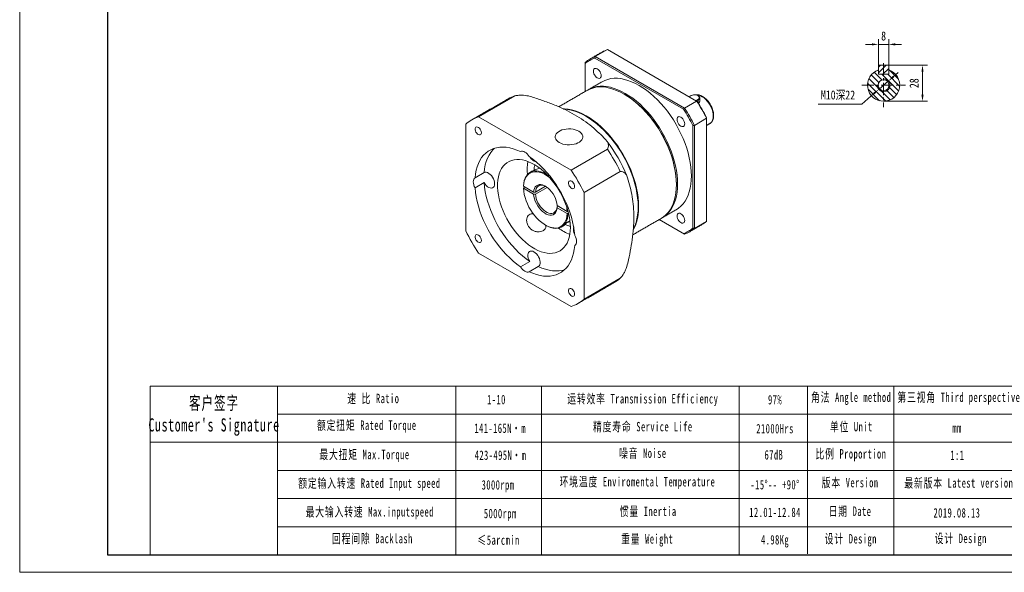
# Model space of a CAD drawing. Header units: millimetres. Extents: x -221 to 926, y -180 to 631.
# Tile 1 of 3: x -221 to 544, y -180 to 249. Entities that reach past the tile are written whole.
import ezdxf

# ---------------------------------------------------------------- set-up
doc = ezdxf.new("R2010")
doc.units = ezdxf.units.MM
doc.header["$LTSCALE"] = 1.5
doc.linetypes.add('CENTER', pattern=[10.16, 6.35, -1.27, 1.27, -1.27])
doc.layers.get('0').update_dxf_attribs({"lineweight": 18})
for name, color, linetype, lineweight in [('3中心线层', 1, 'CENTER', 18), ('5剖面线层', 2, 'Continuous', 18), ('7标注层', 4, 'Continuous', 18), ('SLD-0', 7, 'Continuous', 18), ('图框_外框线', 7, 'Continuous', 18)]:
    doc.layers.add(name, color=color, linetype=linetype, lineweight=lineweight)
doc.styles.add('TH_GBDIM', font='txt', dxfattribs={"width": 0.8})
doc.styles.add('标准', font='txt', dxfattribs={"width": 0.667})
doc.dimstyles.new('TH_GBDIM', dxfattribs={"dimscale": 2, "dimtxt": 3.5, "dimasz": 2.5, "dimexe": 2, "dimexo": 0, "dimgap": 1.5, "dimtad": 1, "dimdec": 1, "dimdsep": 46, "dimtxsty": 'TH_GBDIM', "dimcen": 2.5, "dimdle": 5, "dimclrd": 4, "dimclre": 4, "dimclrt": 3, "dimadec": 0, "dimazin": 2, "dimtfac": 0.714286, "dimtdec": 1, "dimtmove": 0, "dimatfit": 3, "dimfxl": 1, "dimtolj": 1, "dimarcsym": 0})

# ---------------------------------------------------------------- blocks, each defined once
blk = doc.blocks.new('*X3')
at = {"layer": '7标注层', "transparency": 16777216}
for points in [[(456.93, 205.59), (458.02, 204.33), (453.69, 201.69)], [(441.8, 192.51), (442.89, 191.25), (446.13, 195.15)]]:
    blk.add_hatch(color=4, dxfattribs=at).paths.add_polyline_path(points, flags=0)
at = {"layer": '7标注层', "color": 4, "transparency": 16777216}
for p, q in [((457.47, 204.96), (461.25, 208.23)), ((453.69, 201.69), (446.13, 195.15)), ((432.87, 183.67), (442.35, 191.88)), ((399.12, 183.67), (432.87, 183.67))]:
    blk.add_line(p, q, dxfattribs=at)
at = {"layer": '7标注层', "color": 3, "transparency": 16777216, "insert": (414.49, 190.44), "char_height": 7, "width": 54.5689, "attachment_point": 5, "style": 'TH_GBDIM'}
blk.add_mtext('M10深22', dxfattribs=at)
blk = doc.blocks.new('*X4')
at = {"layer": '7标注层', "transparency": 16777216}
for points in [[(479.31, 208.92), (480.98, 208.92), (480.15, 213.92)], [(479.31, 190.92), (480.98, 190.92), (480.15, 185.92)]]:
    blk.add_hatch(color=4, dxfattribs=at).paths.add_polyline_path(points, flags=0)
at = {"layer": '7标注层', "color": 4, "transparency": 16777216}
for p, q in [((453.91, 213.92), (484.15, 213.92)), ((480.15, 208.92), (480.15, 190.92)), ((449.91, 185.92), (484.15, 185.92))]:
    blk.add_line(p, q, dxfattribs=at)
at = {"layer": '7标注层', "color": 3, "transparency": 16777216, "insert": (473.65, 199.92), "char_height": 7, "width": 14.1867, "attachment_point": 5, "rotation": 90, "style": 'TH_GBDIM'}
blk.add_mtext('28', dxfattribs=at)
blk = doc.blocks.new('*X5')
at = {"layer": '7标注层', "transparency": 16777216}
for points in [[(440.91, 230.96), (440.91, 229.29), (445.91, 230.13)], [(458.91, 230.96), (458.91, 229.29), (453.91, 230.13)]]:
    blk.add_hatch(color=4, dxfattribs=at).paths.add_polyline_path(points, flags=0)
at = {"layer": '7标注层', "color": 4, "transparency": 16777216}
for p, q in [((440.91, 230.13), (435.91, 230.13)), ((445.91, 213.92), (445.91, 234.13)), ((445.91, 230.13), (453.91, 230.13)), ((453.91, 213.92), (453.91, 234.13)), ((458.91, 230.13), (463.91, 230.13))]:
    blk.add_line(p, q, dxfattribs=at)
at = {"layer": '7标注层', "color": 3, "transparency": 16777216, "insert": (449.91, 236.63), "char_height": 7, "width": 6.3467, "attachment_point": 5, "style": 'TH_GBDIM'}
blk.add_mtext('8', dxfattribs=at)

msp = doc.modelspace()

# ---------------------------------------------------------------- hatches: boundary and pattern name
at = {"layer": '5剖面线层'}
h = msp.add_hatch(dxfattribs=at)
h.set_pattern_fill('ANSI31', color=256, style=0, pattern_type=0)
h.set_pattern_definition([(135, (0, 0), (-2.245064, -2.245064), [])])
edge = h.paths.add_edge_path(flags=0)
edge.add_line((445.910525, 206.919364), (445.910525, 210.262083))
edge.add_arc((449.910525, 198.419364), 12.5, 108.662925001, 431.337074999)
edge.add_line((453.910525, 210.262083), (453.910525, 206.919364))
edge.add_line((453.910525, 206.919364), (445.910525, 206.919364))
edge = h.paths.add_edge_path(flags=0)
edge.add_arc((449.910525, 198.419364), 4.25, 180, 360, ccw=False)
edge.add_arc((449.910525, 198.419364), 4.25, 0, 180, ccw=False)
h = msp.add_hatch(dxfattribs=at)
h.set_pattern_fill('ANSI31', color=256, style=0, pattern_type=0)
h.paths.add_polyline_path([(453.910525, 210.262083), (453.910525, 213.919364), (449.910525, 213.919364), (449.910525, 206.919364), (453.510525, 206.919364), (453.910525, 207.319364)], flags=0)
h.paths.add_polyline_path([(449.910525, 213.919364), (445.910525, 213.919364), (445.910525, 207.319364), (446.310525, 206.919364), (449.910525, 206.919364)], flags=0)

# ---------------------------------------------------------------- linework, layer by layer
at = {"color": 7, "linetype": 'Continuous', "lineweight": 15}
for p, q in [((225.797085, 220.626949), (235.272315, 226.096883)), ((304.644502, 186.049172), (235.272315, 226.096883)), ((218.05677, 216.157106), (218.05677, 215.270257)), ((218.05677, 215.270257), (218.05677, 193.511885)), ((294.401187, 179.716283), (225.4338, 219.530308)), ((225.797085, 220.626949), (295.169271, 180.579238)), ((453.910525, 213.919364), (445.910525, 213.919364)), ((445.910525, 213.919364), (445.910525, 207.319364)), ((445.910525, 206.919364), (445.910525, 210.262083)), ((446.310525, 206.919364), (445.910525, 207.319364)), ((445.910525, 206.919364), (453.910525, 206.919364)), ((453.510525, 206.919364), (446.310525, 206.919364)), ((453.910525, 207.319364), (453.510525, 206.919364)), ((453.910525, 207.319364), (453.910525, 213.919364)), ((453.910525, 210.262083), (453.910525, 206.919364)), ((135.250323, 173.86884), (163.421859, 190.131922)), ((304.644502, 186.049172), (295.169271, 180.579238)), ((300.505422, 190.310446), (298.88419, 189.374529)), ((303.97536, 186.43546), (305.596591, 187.371377)), ((305.879433, 186.88148), (304.541092, 186.108871)), ((305.596591, 187.371377), (305.879433, 186.88148)), ((305.879433, 186.88148), (305.879433, 184.489091)), ((307.051006, 188.514295), (307.051006, 185.777828)), ((207.100863, 132.390407), (135.250323, 173.86884)), ((302.909582, 167.17262), (312.384812, 172.642554)), ((312.384812, 173.061958), (312.384812, 172.642554)), ((312.384812, 92.534116), (312.384812, 172.642554)), ((125.213653, 168.072912), (125.213653, 85.102563)), ((301.778213, 87.297908), (301.778213, 166.938896)), ((302.909582, 167.17262), (302.909582, 87.064182)), ((235.272398, 148.653488), (207.100863, 132.390407)), ((139.501185, 130.383569), (132.430118, 126.301529)), ((182.220584, 133.942809), (182.337993, 134.092759)), ((217.137534, 115.006385), (245.30907, 131.269467)), ((132.430118, 118.541991), (139.501185, 122.62403)), ((170.129366, 118.619289), (171.190255, 119.231727)), ((177.92034, 115.346532), (170.129666, 119.843992)), ((170.129666, 118.210911), (177.92034, 113.71345)), ((179.336832, 115.345218), (187.086869, 119.819219)), ((188.431703, 118.962494), (179.336832, 113.712136)), ((217.137534, 32.036036), (217.137534, 115.006385)), ((288.908869, 121.485185), (288.908869, 121.076981)), ((196.248368, 103.949315), (196.955703, 104.35765)), ((204.041315, 100.267214), (196.250644, 104.764673)), ((196.250644, 103.131591), (204.041315, 98.634132)), ((203.603515, 91.53774), (206.193533, 93.032926)), ((205.111776, 98.843545), (204.748723, 98.633959)), ((295.169271, 82.59434), (275.554547, 93.917679)), ((275.554641, 93.91773), (294.401187, 83.037851)), ((312.384812, 92.534116), (302.909582, 87.064182)), ((135.250323, 67.718539), (207.100863, 26.240105)), ((174.886863, 61.334238), (167.815797, 57.252198)), ((174.53539, 53.37306), (181.606457, 57.455099)), ((245.30907, 48.299117), (217.137534, 32.036036))]:
    msp.add_line(p, q, dxfattribs=at)
for p, q in [((-21.028883, -35.51251), (-21.028883, -166.722428)), ((117.466734, -35.51251), (117.466734, -166.722428))]:
    msp.add_line(p, q)
for points in [[(230.422696, 205.840866), (230.320296, 206.79816), (230.020075, 207.808442), (229.542492, 208.802867), (228.920094, 209.713667), (228.195296, 210.478767), (227.417493, 211.046032), (226.639689, 211.3768), (225.914891, 211.448534), (225.292492, 211.25634), (224.814909, 210.81332), (224.514688, 210.149666), (224.412288, 209.3106), (224.514688, 208.353307), (224.814909, 207.343021), (225.292492, 206.348599), (225.914891, 205.437799), (226.639689, 204.672699), (227.417493, 204.105433), (228.195296, 203.774666), (228.920094, 203.702932), (229.542492, 203.895126), (230.020075, 204.338143), (230.320296, 205.0018), (230.422696, 205.840866)], [(300.576132, 127.812348), (300.47254, 131.221603), (300.162287, 134.733094), (299.646957, 138.328923), (298.92917, 141.990772), (298.012592, 145.699975), (296.901891, 149.437633), (295.602725, 153.184701), (294.121716, 156.922082), (292.466409, 160.630734), (290.645244, 164.291757), (288.667493, 167.886499), (286.543239, 171.396636), (284.283306, 174.804285), (281.899212, 178.09208), (279.403104, 181.243267), (276.807701, 184.24179), (274.126232, 187.072369), (271.372354, 189.720576), (268.560108, 192.172922), (265.70382, 194.416909), (262.818047, 196.441097), (259.917493, 198.235178), (257.016939, 199.790005), (254.131164, 201.097661), (251.274877, 202.151474), (248.46263, 202.946079), (245.708754, 203.47743), (243.027283, 203.74281), (240.431881, 203.740875), (237.935772, 203.471634), (235.551678, 202.936455), (233.291745, 202.138069), (231.169829, 201.081891)], [(276.997893, 94.750904), (277.00023, 94.752254), (278.977981, 96.063532), (280.799146, 97.621879), (282.454453, 99.419355), (283.935462, 101.446802), (285.234628, 103.693884), (286.345329, 106.149154), (287.261907, 108.800099), (287.979694, 111.633208), (288.495024, 114.634051), (288.805277, 117.78733), (288.908869, 121.076981), (288.805277, 124.486236), (288.495024, 127.997726), (287.979694, 131.593555), (287.261907, 135.255404), (286.345329, 138.964607), (285.234628, 142.702265), (283.935462, 146.449333), (282.454453, 150.186714), (280.799146, 153.895367), (278.977981, 157.55639), (277.00023, 161.151131), (274.875976, 164.661268), (272.616043, 168.068917), (270.231949, 171.356713), (267.735841, 174.507899), (265.140438, 177.506422), (262.458969, 180.337001), (259.705091, 182.985209), (256.892845, 185.437555), (254.036557, 187.681541), (251.150784, 189.705729), (248.25023, 191.49981), (245.349676, 193.054637), (242.463901, 194.362293), (239.607614, 195.416106), (236.795367, 196.210711), (234.041491, 196.742062), (231.36002, 197.007443), (228.764617, 197.005508), (226.268509, 196.736266), (223.884415, 196.201087), (221.624482, 195.402701), (219.502566, 194.346524)], [(219.965859, 194.605493), (220.41947, 194.87584), (222.543722, 195.933367), (224.803655, 196.731753), (227.187749, 197.266932), (229.683857, 197.536173), (232.27926, 197.538109), (234.960731, 197.272728), (237.714607, 196.741377), (240.526854, 195.946772), (243.383141, 194.892959), (246.268916, 193.585303), (249.16947, 192.030476), (252.070024, 190.236395), (254.955797, 188.212207), (257.812085, 185.968221), (260.624331, 183.515874), (263.378209, 180.867667), (266.059678, 178.037088), (268.655081, 175.038565), (271.151189, 171.887379), (273.535283, 168.599583), (275.795216, 165.191934), (277.919469, 161.681797), (279.897221, 158.087056), (281.718386, 154.426033), (283.373693, 150.71738), (284.854702, 146.979999), (286.153868, 143.232931), (287.264569, 139.495273), (288.181147, 135.78607), (288.898934, 132.124221), (289.414264, 128.528392), (289.724517, 125.016902), (289.828109, 121.607646)], [(248.610334, 191.29186), (251.479116, 189.517164), (254.339795, 187.510575), (257.171246, 185.286103), (259.959039, 182.855083), (262.688967, 180.2299), (265.347121, 177.423938), (267.919954, 174.451487), (270.394359, 171.327702), (272.757722, 168.068497), (274.998001, 164.690479), (277.103784, 161.210865), (279.064335, 157.647383), (280.869668, 154.018195), (282.510582, 150.341789), (283.97871, 146.636909), (285.26658, 142.922423), (286.367625, 139.217265), (287.276232, 135.540316), (287.987771, 131.910314), (288.498622, 128.345751), (288.806178, 124.864795), (288.908869, 121.485185)], [(305.596591, 187.371377), (306.210648, 187.844917), (306.568736, 188.399151), (306.641834, 188.989171), (306.424023, 189.567179), (305.932952, 190.086349), (305.208403, 190.504622), (304.309076, 190.788112), (303.307827, 190.913852), (302.285772, 190.871653), (301.325707, 190.664933), (300.505422, 190.310446)], [(317.546698, 174.347611), (317.443109, 175.965466), (317.134775, 177.664998), (316.628921, 179.406374), (315.937405, 181.148775), (315.076433, 182.851363), (314.066189, 184.474229), (312.930348, 185.979336), (311.695538, 187.331404), (310.390698, 188.498743), (309.046413, 189.453991), (307.694194, 190.174757), (306.365734, 190.644148), (305.092172, 190.851161), (304.128607, 190.823858)], [(305.879894, 190.146846), (306.25317, 189.898117), (306.798806, 189.321261), (307.040815, 188.679029), (306.959592, 188.023449), (306.561722, 187.407637), (305.879433, 186.88148)], [(200.840517, 180.099195), (202.01509, 180.066975), (204.696561, 179.801594), (207.450437, 179.270243), (210.262684, 178.475639), (213.118971, 177.421826), (216.004745, 176.11417), (218.905299, 174.559342), (221.805853, 172.765261), (224.691627, 170.741073), (227.547915, 168.497087), (230.360161, 166.044741), (233.114039, 163.396534), (235.795508, 160.565955), (238.390911, 157.567431), (240.887018, 154.416245), (243.271113, 151.128449), (245.531045, 147.7208), (247.655299, 144.210663), (249.633051, 140.615922), (251.454216, 136.954899), (253.109523, 133.246246), (254.590532, 129.508865), (255.889698, 125.761797), (257.000399, 122.02414), (257.916977, 118.314936), (258.634764, 114.653087), (259.150093, 111.057259), (259.460347, 107.545768), (259.563939, 104.136513), (259.460347, 100.846862), (259.150093, 97.693583), (258.634764, 94.69274), (257.916977, 91.859632), (257.000399, 89.208686), (255.889698, 86.753417), (255.366813, 85.783902)], [(201.207269, 179.881636), (201.661535, 179.862873), (204.343007, 179.597492), (207.096882, 179.066141), (209.90913, 178.271536), (212.765417, 177.217723), (215.651191, 175.910067), (218.551745, 174.35524), (221.452299, 172.561159), (224.338073, 170.536971), (227.194361, 168.292985), (230.006607, 165.840638), (232.760484, 163.192431), (235.441954, 160.361852), (238.037357, 157.363329), (240.533464, 154.212143), (242.917559, 150.924347), (245.177491, 147.516698), (247.301745, 144.006561), (249.279497, 140.41182), (251.100662, 136.750797), (252.755969, 133.042144), (254.236977, 129.304763), (255.536143, 125.557695), (256.646845, 121.820037), (257.563423, 118.110834), (258.28121, 114.448985), (258.796539, 110.853156), (259.106793, 107.341666), (259.210385, 103.93241), (259.106793, 100.64276), (258.796539, 97.48948), (258.28121, 94.488638), (257.563423, 91.655529), (256.646845, 89.004584), (255.536143, 86.549314), (255.384657, 86.258175)], [(295.422695, 168.317165), (295.320299, 169.274457), (295.020076, 170.28474), (294.542495, 171.279165), (293.920096, 172.189964), (293.195297, 172.955065), (292.417493, 173.522331), (291.639688, 173.853099), (290.914889, 173.924834), (290.292491, 173.73264), (289.814909, 173.289619), (289.514689, 172.625964), (289.412288, 171.786899), (289.514689, 170.829605), (289.814909, 169.81932), (290.292491, 168.824898), (290.914889, 167.914099), (291.639688, 167.148998), (292.417493, 166.581732), (293.195297, 166.250964), (293.920096, 166.179229), (294.542495, 166.371423), (295.020076, 166.814441), (295.320299, 167.478097), (295.422695, 168.317165)], [(137.329757, 161.453422), (137.222946, 162.333392), (136.912006, 163.258494), (136.424565, 164.146527), (135.803933, 164.918588), (135.105256, 165.506073), (134.390616, 165.856785), (133.723513, 165.939553), (133.163218, 165.747034), (132.759517, 165.296329), (132.548282, 164.627485), (132.548282, 163.799931), (132.759517, 162.887201), (133.163218, 161.97039), (133.723513, 161.130967), (134.390616, 160.443518), (135.105256, 159.969121), (135.803933, 159.749931), (136.424565, 159.805425), (136.912006, 160.130674), (137.222946, 160.696769), (137.329757, 161.453422)], [(213.100838, 162.603461), (214.243094, 161.818798), (215.146056, 160.936301), (215.785084, 159.980042), (216.14275, 158.976107), (216.2093, 157.951878), (215.982916, 156.935294), (215.469775, 155.954087), (214.683876, 155.035021), (213.64665, 154.203162), (212.386394, 153.481206), (210.937485, 152.888844), (209.339448, 152.442235), (207.635867, 152.153558), (205.873215, 152.030692), (204.099567, 152.076983), (202.363315, 152.291175), (200.711811, 152.667421), (199.190105, 153.195459), (197.839701, 153.860882), (196.697445, 154.645547), (195.794486, 155.528043), (195.155455, 156.4843), (194.797789, 157.488239), (194.731238, 158.512465), (194.957622, 159.529049), (195.470765, 160.510258), (196.256664, 161.429324), (197.29389, 162.261183), (198.554143, 162.983138), (200.003052, 163.5755), (201.601091, 164.022111), (203.304674, 164.310787), (205.067325, 164.433654), (206.840969, 164.387361), (208.577225, 164.173171), (210.22873, 163.796926), (211.750437, 163.268888), (213.100838, 162.603461)], [(167.815797, 146.735885), (164.977012, 147.968487), (162.171761, 148.941877), (159.415219, 149.650796), (156.7223, 150.091405), (154.107571, 150.261319), (151.585178, 150.159621), (149.168766, 149.786859), (146.871409, 149.145054), (144.705534, 148.237673), (142.682858, 147.069626), (140.814325, 145.647236), (139.110042, 143.978194), (137.57923, 142.07153), (136.23017, 139.937559), (135.07016, 137.587827), (134.105477, 135.035042), (133.341336, 132.293019), (132.781876, 129.376588), (132.430118, 126.301529)], [(147.441524, 149.332946), (146.181108, 148.060234), (144.650297, 146.153569), (143.301237, 144.019599), (142.141226, 141.669867), (141.176543, 139.117082), (140.412402, 136.375058), (139.852942, 133.458627), (139.501185, 130.383569)], [(174.53539, 142.856746), (173.813921, 143.951505), (172.992216, 144.929629), (172.101493, 145.753955), (171.175594, 146.393163), (170.249693, 146.822976), (169.358971, 147.027057), (168.537265, 146.997653), (167.815797, 146.735885)], [(206.530932, 87.80835), (206.426229, 90.676545), (206.112893, 93.644393), (205.593246, 96.68992), (204.871134, 99.79058), (203.951903, 102.923416), (202.842361, 106.065233), (201.550721, 109.192769), (200.086547, 112.28287), (198.460674, 115.312662), (196.685149, 118.259706), (194.773107, 121.102188), (192.738713, 123.819061), (190.597021, 126.390214), (188.363894, 128.796606), (186.055861, 131.020425), (183.690012, 133.045203), (181.283863, 134.855953), (178.855226, 136.439267), (176.422085, 137.783421), (174.002452, 138.878466), (171.614242, 139.716294), (169.275135, 140.290701), (167.002451, 140.597435), (164.813015, 140.634225), (162.723037, 140.400801), (160.74799, 139.898887), (158.902497, 139.132201), (157.200222, 138.106419), (155.653767, 136.829136), (154.274582, 135.309809), (153.072878, 133.559684), (152.057553, 131.591722), (151.236121, 129.42049), (150.614666, 127.062065), (150.197789, 124.533907), (149.988577, 121.854733), (149.988577, 119.044381), (150.197789, 116.123656), (150.614666, 113.114182), (151.236121, 110.03824), (152.057553, 106.918604), (153.072878, 103.778371), (154.274582, 100.64079), (155.653767, 97.529088), (157.200222, 94.466306), (158.902497, 91.475119), (160.74799, 88.577673), (162.723037, 85.79542), (164.813015, 83.148955), (167.002451, 80.657877), (169.275135, 78.340625), (171.614242, 76.21436), (174.002452, 74.29482), (176.422085, 72.596213), (178.855226, 71.131125), (181.283863, 69.910393), (183.690012, 68.94306), (186.055861, 68.23629), (188.363894, 67.795309), (190.597021, 67.623387), (192.738713, 67.721798), (194.773107, 68.089808), (196.685149, 68.724695), (198.460674, 69.621759), (200.086547, 70.774358), (201.550721, 72.17396), (202.842361, 73.810201), (203.951903, 75.670968), (204.871134, 77.742482), (205.593246, 80.00941), (206.112893, 82.454965), (206.426229, 85.061043), (206.530932, 87.80835)], [(209.921066, 81.566957), (209.569314, 85.048143), (209.009852, 88.610514), (208.245708, 92.234797), (207.281025, 95.901382), (206.121017, 99.590432), (204.771954, 103.281996), (203.241144, 106.956097), (201.536862, 110.592862), (199.668329, 114.172614), (197.645652, 117.675994), (195.479778, 121.084039), (193.182422, 124.378316), (190.766009, 127.541008), (188.243617, 130.554999), (185.628887, 133.403987), (182.935967, 136.072558), (180.179426, 138.546273), (177.374174, 140.811758), (174.53539, 142.856746)], [(139.501185, 130.383569), (140.294473, 130.670326), (141.206904, 130.67613), (142.196617, 130.400717), (143.218202, 129.856721), (144.22479, 129.069101), (145.170199, 128.073994), (146.011053, 126.917054), (146.708771, 125.651364), (147.231346, 124.334991), (147.554799, 123.028333), (147.664292, 121.791338), (147.554799, 120.680761), (147.231346, 119.747554), (146.708771, 119.034533), (146.011053, 118.574412), (145.170199, 118.388301), (144.22479, 118.48474), (143.218202, 118.859302), (142.196617, 119.494804), (141.206904, 120.362087), (140.294473, 121.421363), (139.501185, 122.62403)], [(170.129366, 120.25237), (170.309748, 122.323443), (170.6945, 124.240841), (171.279031, 125.981688), (172.056367, 127.525213), (173.017234, 128.853002), (174.150167, 129.949213), (175.44165, 130.800765), (176.876274, 131.397499), (178.436922, 131.732298), (180.104974, 131.801164), (181.86053, 131.603278), (183.682642, 131.140998), (185.549572, 130.419843), (187.439046, 129.448414), (188.130258, 129.033456)], [(190.61425, 126.370598), (189.954972, 126.897355), (188.046088, 128.250081), (186.124894, 129.359163), (184.216012, 130.210386), (182.343904, 130.792844), (180.532563, 131.099069), (178.805205, 131.125139), (177.183967, 130.870717), (175.689625, 130.339067), (174.341332, 129.537), (173.156367, 128.474797), (172.149917, 127.16607), (171.33488, 125.627592), (170.721701, 123.87908), (170.31824, 121.942942), (170.129666, 119.843992)], [(132.430118, 126.301529), (131.842757, 125.80748), (131.406511, 125.110445), (131.137951, 124.236907), (131.047283, 123.220054), (131.137951, 122.098517), (131.406511, 120.914907), (131.842757, 119.714193), (132.430118, 118.541991)], [(139.501185, 122.62403), (139.852942, 119.142842), (140.412402, 115.580471), (141.176543, 111.95619), (142.141226, 108.289607), (143.301237, 104.600553), (144.650297, 100.908992), (146.181108, 97.23489), (147.885391, 93.598126), (149.753924, 90.01837), (151.7766, 86.514994), (153.942475, 83.106949), (156.239833, 79.812671), (158.656244, 76.64998), (161.178637, 73.635988), (163.793366, 70.787), (166.486286, 68.11843), (169.242827, 65.644711), (172.048078, 63.37923), (174.886863, 61.334238)], [(209.829755, 119.600063), (209.722945, 120.480034), (209.412006, 121.405135), (208.924562, 122.29317), (208.303934, 123.065228), (207.605255, 123.652714), (206.890618, 124.003424), (206.223513, 124.086194), (205.663218, 123.893675), (205.25952, 123.442968), (205.048285, 122.774124), (205.048285, 121.94657), (205.25952, 121.03384), (205.663218, 120.11703), (206.223513, 119.277608), (206.890618, 118.590157), (207.605255, 118.115763), (208.303934, 117.896571), (208.924562, 117.952067), (209.412006, 118.277315), (209.722945, 118.843411), (209.829755, 119.600063)], [(288.665156, 101.486272), (288.667493, 101.487621), (290.645244, 102.7989), (292.466409, 104.357247), (294.121716, 106.154723), (295.602725, 108.182169), (296.901891, 110.429252), (298.012592, 112.884521), (298.92917, 115.535467), (299.646957, 118.368576), (300.162287, 121.369418), (300.47254, 124.522698), (300.576132, 127.812348)], [(132.430118, 118.541991), (132.781876, 115.060802), (133.341336, 111.498432), (134.105477, 107.87415), (135.07016, 104.207567), (136.23017, 100.518514), (137.57923, 96.826952), (139.110042, 93.15285), (140.814325, 89.516086), (142.682858, 85.936331), (144.705534, 82.432955), (146.871409, 79.024909), (149.168766, 75.730631), (151.585178, 72.56794), (154.107571, 69.553949), (156.7223, 66.704961), (159.415219, 64.036391), (162.171761, 61.562671), (164.977012, 59.297191), (167.815797, 57.252198)], [(170.129666, 118.210911), (170.31824, 115.894239), (170.721701, 113.492274), (171.33488, 111.035801), (172.149917, 108.556301), (173.156367, 106.085551), (174.341332, 103.655216), (175.689625, 101.296443), (177.183967, 99.039464), (178.805205, 96.913201), (180.532563, 94.944904), (182.343904, 93.1598), (184.216012, 91.580768), (186.124894, 90.228043), (188.046088, 89.118962), (189.954972, 88.267737), (191.827079, 87.685279), (193.638419, 87.379054), (195.365776, 87.352987), (196.987015, 87.607407), (198.481358, 88.139056), (199.829651, 88.941123), (201.014615, 90.003327), (202.021066, 91.312053), (202.836102, 92.850532), (203.449281, 94.599045), (203.852742, 96.535183), (204.041315, 98.634132)], [(177.92034, 115.346532), (178.14414, 116.864593), (178.58856, 118.194501), (179.242633, 119.303442), (180.090222, 120.164053), (181.110413, 120.7551), (182.278034, 121.062), (183.564274, 121.07718), (184.937397, 120.800263), (186.363521, 120.238087), (187.807461, 119.404518), (189.233586, 118.320126), (190.606709, 117.011668), (191.892949, 115.511427), (193.06057, 113.856421), (194.080761, 112.087487), (194.92835, 110.248271), (195.582424, 108.384152), (196.026841, 106.541129), (196.250644, 104.764673)], [(187.447557, 119.636841), (187.129029, 119.79882), (185.818121, 120.316629), (184.555514, 120.573439), (183.372094, 120.562967), (182.296811, 120.285469), (181.355969, 119.747734), (180.572583, 118.962916), (179.965817, 117.950214), (179.550514, 116.7344), (179.336832, 115.345218)], [(289.828109, 121.607646), (289.724517, 118.317996), (289.414264, 115.164716), (288.898934, 112.163874), (288.181147, 109.330765), (287.264569, 106.67982), (286.153868, 104.22455), (284.854702, 101.977467), (283.373693, 99.950021), (281.718386, 98.152545), (279.897221, 96.594198), (277.919469, 95.28292), (277.453839, 95.022601)], [(196.250644, 103.131591), (196.026841, 101.613532), (195.582424, 100.283622), (194.92835, 99.174682), (194.080761, 98.31407), (193.06057, 97.723023), (191.892949, 97.416124), (190.606709, 97.400945), (189.233586, 97.67786), (187.807461, 98.240038), (186.363521, 99.073606), (184.937397, 100.157997), (183.564274, 101.466456), (182.278034, 102.966697), (181.110413, 104.621702), (180.090222, 106.390636), (179.242633, 108.229853), (178.58856, 110.093971), (178.14414, 111.936996), (177.92034, 113.71345)], [(179.336832, 113.712136), (179.550514, 112.076243), (179.965817, 110.380931), (180.572583, 108.667672), (181.355969, 106.978375), (182.296811, 105.354367), (183.372094, 103.835374), (184.555514, 102.458554), (185.818121, 101.257589), (187.129029, 100.261856), (188.45617, 99.495713), (189.767078, 98.977904), (191.029685, 98.721095), (192.213105, 98.731567), (193.288388, 99.009065), (194.22923, 99.5468), (195.012616, 100.331618), (195.619382, 101.34432), (196.034686, 102.560133), (196.248368, 103.949315)], [(204.041315, 100.267214), (203.852742, 102.583886), (203.685698, 103.727731)], [(204.748723, 98.633959), (204.568343, 96.562886), (204.18359, 94.645489), (203.59906, 92.904641), (202.821725, 91.361115), (201.860858, 90.033326), (200.727925, 88.937116), (199.43644, 88.085564), (198.001816, 87.48883), (196.441169, 87.154031), (194.773116, 87.085164), (193.017562, 87.283051), (191.195449, 87.74533), (189.328519, 88.466485), (187.439046, 89.437914), (187.43623, 89.43954)], [(295.422695, 93.257565), (295.320299, 94.214856), (295.020076, 95.225139), (294.542495, 96.219564), (293.920096, 97.130361), (293.195297, 97.895464), (292.417493, 98.462727), (291.639688, 98.793498), (290.914889, 98.86523), (290.292491, 98.673039), (289.814909, 98.230019), (289.514689, 97.566363), (289.412288, 96.727299), (289.514689, 95.770004), (289.814909, 94.759719), (290.292491, 93.765298), (290.914889, 92.854498), (291.639688, 92.089397), (292.417493, 91.522131), (293.195297, 91.191364), (293.920096, 91.119629), (294.542495, 91.311823), (295.020076, 91.75484), (295.320299, 92.418497), (295.422695, 93.257565)], [(202.487756, 90.178037), (204.498162, 89.247643), (206.524244, 88.522356)], [(137.329757, 77.733098), (137.222946, 78.613068), (136.912006, 79.53817), (136.424565, 80.426203), (135.803933, 81.198264), (135.105256, 81.785749), (134.390616, 82.136461), (133.723513, 82.21923), (133.163218, 82.02671), (132.759517, 81.576005), (132.548282, 80.907161), (132.548282, 80.079607), (132.759517, 79.166877), (133.163218, 78.250066), (133.723513, 77.410643), (134.390616, 76.723194), (135.105256, 76.248797), (135.803933, 76.029607), (136.424565, 76.085101), (136.912006, 76.41035), (137.222946, 76.976445), (137.329757, 77.733098)], [(209.921066, 73.807419), (210.50843, 74.301467), (210.944676, 74.998502), (211.213236, 75.872039), (211.303904, 76.888892), (211.213236, 78.010429), (210.944676, 79.194039), (210.50843, 80.394753), (209.921066, 81.566957)], [(174.886863, 61.334238), (174.241959, 62.622593), (173.78079, 63.942463), (173.524517, 65.233288), (173.484895, 66.435852), (173.663745, 67.494975), (174.052859, 68.362067), (174.634385, 68.997346), (175.381644, 69.371664), (176.260349, 69.467847), (177.230186, 69.281484), (178.24666, 68.821123), (179.263133, 68.107889), (180.232971, 67.174501), (181.111676, 66.063786), (181.858933, 64.826703), (182.44046, 63.520008), (182.829574, 62.203654), (183.008424, 60.938035), (182.968803, 59.781217), (182.71253, 58.786279), (182.251361, 57.998864), (181.606457, 57.455099)], [(174.53539, 53.37306), (177.374174, 52.140461), (180.179426, 51.167067), (182.935967, 50.458152), (185.628887, 50.017543), (188.243617, 49.847629), (190.766009, 49.949328), (193.182422, 50.322089), (195.479778, 50.963894), (197.645652, 51.871275), (199.668329, 53.039318), (201.536862, 54.461712), (203.241144, 56.130753), (204.771954, 58.037418), (206.121017, 60.171387), (207.281025, 62.521122), (208.245708, 65.073906), (209.009852, 67.815927), (209.569314, 70.732357), (209.921066, 73.807419)], [(167.815797, 57.252198), (168.537265, 56.15744), (169.358971, 55.179319), (170.249693, 54.354993), (171.175594, 53.715782), (172.101493, 53.285972), (172.992216, 53.081891), (173.813921, 53.111292), (174.53539, 53.37306)], [(181.606457, 57.455099), (184.44524, 56.222501), (187.250493, 55.249107), (190.007033, 54.540192), (192.699954, 54.099583), (195.314684, 53.929668), (197.837075, 54.031367), (200.253488, 54.404128), (201.980727, 54.858039)], [(209.829755, 35.879739), (209.722945, 36.75971), (209.412006, 37.684811), (208.924562, 38.572846), (208.303934, 39.344904), (207.605255, 39.93239), (206.890618, 40.2831), (206.223513, 40.36587), (205.663218, 40.173351), (205.25952, 39.722644), (205.048285, 39.0538), (205.048285, 38.226246), (205.25952, 37.313516), (205.663218, 36.396707), (206.223513, 35.557284), (206.890618, 34.869834), (207.605255, 34.395439), (208.303934, 34.176248), (208.924562, 34.231744), (209.412006, 34.556991), (209.722945, 35.123087), (209.829755, 35.879739)]]:
    msp.add_lwpolyline(points, dxfattribs=at)
msp.add_circle((449.910525, 198.419364), 4.25, dxfattribs=at)
for centre, radius, start, end in [((244.236411, 201.619543), 26.067128, 110.113748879, 119.977893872), ((234.728728, 196.223469), 25.986614, 110.10256367, 129.90820497), ((234.423458, 195.445792), 25.707545, 110.468323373, 129.542410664), ((449.910525, 198.419364), 12.5, 108.662924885, 71.337075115), ((172.018547, 163.623127), 27.867889, 107.967655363, 119.962310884), ((192.690363, 112.474706), 133.966157, 26.687701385, 33.312276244), ((194.03738, 113.252307), 132.602073, 26.810821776, 33.189166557), ((183.430778, 107.129246), 132.602073, 26.810821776, 33.189166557), ((183.215133, 107.004772), 133.966157, 26.687701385, 33.312276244), ((143.798411, 147.478228), 27.74048, 107.947468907, 132.063269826), ((311.424456, 173.670269), 6.159597, 304.998839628, 6.313308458), ((127.358316, 74.759249), 134.144972, 23.403347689, 36.596658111), ((117.211758, 68.901784), 142.473328, 25.960402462, 34.039606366), ((210.156668, 133.531683), 37.21137, 171.355032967, 186.882056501), ((181.957578, 146.306769), 7.755679, 210.837995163, 253.987193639), ((202.50939, 131.038638), 24.250659, 167.148375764, 176.951240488), ((89.040222, 52.638703), 142.473328, 25.960402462, 34.039606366), ((295.626608, 112.587841), 26.134065, 300.029423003, 309.884337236), ((253.311257, 147.470394), 142.473656, 205.960404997, 214.039590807), ((219.332403, 116.482204), 36.544874, 232.970079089, 248.782074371), ((196.254442, 96.432468), 8.829905, 304.278851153, 326.335058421), ((216.622616, 86.268843), 7.757371, 166.032167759, 209.14306205), ((285.411528, 107.122329), 25.707509, 290.468355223, 309.5424674), ((286.237691, 106.997698), 25.986478, 290.102524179, 309.908261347), ((226.724031, 68.888111), 27.736444, 300.003630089, 312.07157554), ((198.552764, 52.630734), 27.740499, 287.947481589, 312.063270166)]:
    msp.add_arc(centre, radius, start, end, dxfattribs=at)
at = {"color": 4}
msp.add_arc((449.910525, 198.419364), 5, 180, 90, dxfattribs=at)
at = {"color": 7, "linetype": 'Continuous', "lineweight": 15}
for points in [[(231.211557, 224.199365), (221.736327, 218.729431)], [(225.4338, 219.530308), (225.797085, 220.626949)], [(231.169829, 201.081891), (220.421806, 194.87719)], [(219.502566, 194.346524), (197.441154, 181.610742)], [(248.610334, 191.29186), (248.256837, 191.495996)], [(158.100481, 187.766587), (129.928945, 171.503506)], [(304.644502, 186.049172), (305.007789, 185.839345)], [(305.879894, 190.146846), (305.597006, 190.310207)], [(294.401187, 179.716283), (295.169271, 180.579238)], [(312.384815, 167.139456), (314.957353, 168.624551)], [(301.778213, 166.938896), (302.909582, 167.17262)], [(176.307412, 131.306405), (175.190041, 130.661361)], [(170.129666, 119.843992), (170.129366, 120.25237)], [(170.129366, 118.619289), (170.129666, 118.210911)], [(177.92034, 113.71345), (179.336832, 113.712136)], [(204.748723, 100.267041), (204.041315, 100.267214)], [(277.917133, 95.28157), (288.665156, 101.486272)], [(204.041315, 98.634132), (204.748723, 98.633959)], [(254.926707, 82.00948), (276.997893, 94.750904)], [(187.082734, 89.643675), (187.43623, 89.43954)], [(199.688049, 88.224968), (200.80542, 88.870013)], [(200.795776, 88.886715), (201.227631, 89.136262)], [(299.23003, 84.491857), (308.705261, 89.961791)], [(301.778213, 87.297908), (302.909582, 87.064182)], [(295.169271, 82.59434), (294.401187, 83.037851)], [(212.422239, 28.605443), (240.593775, 44.868525)]]:
    msp.add_open_spline(points, degree=1, dxfattribs=at)
for points, knots in [([(163.421859, 190.131922), (164.403326, 190.304775), (166.19533, 190.620379), (168.9496, 190.627156), (171.493556, 190.434846), (173.139176, 190.149033), (173.953955, 190.007522)], [0, 0, 0, 0, 3.0230391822, 5.5195936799, 8.0862711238, 10.603330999, 10.603330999, 10.603330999, 10.603330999]), ([(235.056909, 154.733537), (233.444632, 156.482016), (230.220496, 159.978519), (224.72065, 165.0507), (218.576622, 169.916446), (211.77503, 174.431376), (204.372104, 178.504274), (196.432364, 182.177739), (187.934036, 185.495692), (180.355866, 188.066518), (175.629331, 189.499562), (173.953955, 190.007522)], [0, 0, 0, 0, 8.3665858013, 16.7309973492, 25.2574285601, 33.7814454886, 41.9729936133, 50.165924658, 58.5685213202, 66.9736787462, 71.5889073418, 71.5889073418, 71.5889073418, 71.5889073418]), ([(314.918678, 168.616488), (314.953809, 168.631816), (315.333453, 168.797461), (315.936432, 169.332332), (316.684335, 170.205871), (317.248456, 171.283795), (317.638852, 172.522422), (317.811669, 173.705307), (317.849228, 174.73953), (317.812979, 175.816717), (317.643638, 177.174371), (317.25593, 178.827654), (316.691554, 180.491897), (315.963638, 182.133425), (315.087748, 183.719541), (314.081697, 185.218441), (312.965185, 186.59982), (311.759309, 187.835467), (310.48598, 188.899295), (309.167185, 189.768409), (307.827129, 190.417992), (306.487846, 190.837963), (305.195274, 190.972048), (304.325793, 190.960288), (303.930445, 190.82998), (303.914874, 190.824848)], [0, 0, 0, 0, 0.1457149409, 1.574696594, 2.9998442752, 4.4443001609, 5.922683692, 7.4324372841, 8.2834295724, 9.0988822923, 10.6339765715, 12.1666741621, 13.6962978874, 15.2234168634, 16.7492923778, 18.2754366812, 19.8030508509, 21.3336833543, 22.8689632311, 24.4101869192, 25.9575156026, 27.5072102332, 29.047258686, 30.5603938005, 30.6224311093, 30.6224311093, 30.6224311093, 30.6224311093]), ([(307.023167, 186.129632), (307.002174, 185.856068), (306.956361, 185.259091), (306.462361, 184.604434), (306.017303, 184.31228), (305.879433, 184.221777)], [0, 0, 0, 0, 0.8618285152, 1.8807040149, 2.3379873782, 2.3379873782, 2.3379873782, 2.3379873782]), ([(235.056909, 154.733537), (235.400833, 154.040654), (235.995833, 152.841939), (236.174531, 151.049945), (235.90684, 149.696418), (235.433527, 148.91836), (235.272398, 148.653488)], [0, 0, 0, 0, 2.2386288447, 3.8729148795, 5.5656535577, 6.4393295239, 6.4393295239, 6.4393295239, 6.4393295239]), ([(182.408422, 133.930291), (182.323966, 133.890156), (181.728306, 133.607084), (180.431583, 133.109138), (178.563792, 132.373508), (177.13368, 131.780506), (176.489845, 131.393553), (176.317056, 131.289705)], [0, 0, 0, 0, 0.2582336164, 1.8213129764, 3.4902460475, 5.7988643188, 6.6457093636, 6.6457093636, 6.6457093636, 6.6457093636]), ([(245.30907, 131.269467), (245.949515, 131.24539), (247.118869, 131.201429), (248.501872, 130.416331), (249.607288, 129.393301), (250.182549, 128.489383), (250.467372, 128.041835)], [0, 0, 0, 0, 1.8350914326, 3.3505893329, 4.9086526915, 6.4365973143, 6.4365973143, 6.4365973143, 6.4365973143]), ([(250.467372, 57.482398), (250.865122, 59.187383), (251.970311, 63.924874), (253.507837, 71.630537), (254.889867, 80.584624), (255.706118, 89.377163), (255.889812, 97.903786), (255.390671, 106.005822), (254.274864, 113.720142), (252.634956, 121.084142), (251.189968, 125.722389), (250.467372, 128.041835)], [0, 0, 0, 0, 4.6156017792, 12.8249625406, 21.032002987, 29.4219723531, 37.8103854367, 46.1583886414, 54.5085956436, 63.0504528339, 71.5946902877, 71.5946902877, 71.5946902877, 71.5946902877]), ([(179.336832, 115.345218), (178.96693, 115.345579), (178.494766, 115.346039), (178.022601, 115.346444), (177.92034, 115.346532)], [0, 0, 0, 0, 1.1097089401, 1.4164929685, 1.4164929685, 1.4164929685, 1.4164929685]), ([(196.248368, 103.949315), (196.248992, 103.735775), (196.249789, 103.4632), (196.250492, 103.190625), (196.250644, 103.131591)], [0, 0, 0, 0, 0.64062335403, 0.81772680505, 0.81772680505, 0.81772680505, 0.81772680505]), ([(185.317725, 85.274584), (184.685032, 84.989933), (183.419788, 84.420695), (181.026184, 84.309396), (178.587655, 84.824988), (176.283239, 86.025834), (174.323604, 87.88337), (173.167423, 89.906033), (172.63212, 91.735896), (172.433076, 93.508249), (172.710138, 95.399548), (173.702259, 97.117902), (175.155258, 98.088133), (176.642141, 98.404175), (177.572205, 98.237229), (177.910384, 98.176526)], [0, 0, 0, 0, 2.2301596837, 4.4598129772, 6.7050161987, 9.0168943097, 11.4766163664, 14.1768150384, 15.6618692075, 17.1463544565, 19.602247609, 21.5869598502, 23.5809208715, 25.3747710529, 26.3997024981, 26.3997024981, 26.3997024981, 26.3997024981]), ([(206.208298, 92.36128), (206.1375, 92.331807), (205.436257, 92.039884), (204.32954, 91.645801), (203.464571, 91.246793), (203.290946, 91.1667)], [0, 0, 0, 0, 0.2596933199, 2.5722307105, 3.1530054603, 3.1530054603, 3.1530054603, 3.1530054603]), ([(187.369979, 89.406679), (187.430664, 89.12342), (187.635681, 88.166461), (187.046511, 86.763058), (186.095973, 85.744849), (185.420867, 85.336909), (185.317725, 85.274584)], [0, 0, 0, 0, 0.8198666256, 2.769825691, 4.636400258, 4.9730001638, 4.9730001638, 4.9730001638, 4.9730001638]), ([(250.467372, 57.482398), (250.039215, 56.343657), (249.298485, 54.37359), (247.835753, 51.633713), (246.529594, 49.680492), (245.619045, 48.649943), (245.30907, 48.299117)], [0, 0, 0, 0, 3.6865816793, 6.3779295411, 9.1655396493, 10.6043105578, 10.6043105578, 10.6043105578, 10.6043105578])]:
    msp.add_open_spline(points, degree=3, knots=knots, dxfattribs=at)
at = {"layer": '3中心线层'}
for p, q in [((449.910525, 215.419364), (449.910525, 181.419364)), ((432.910525, 198.419364), (466.910525, 198.419364))]:
    msp.add_line(p, q, dxfattribs=at)
at = {"layer": '7标注层', "color": 0}
msp.add_line((-120.006269, -35.51251), (-120.006269, -166.699994), dxfattribs=at)
at = {"layer": 'SLD-0'}
for p, q in [((184.196365, -35.51251), (184.196365, -166.68507)), ((337.774953, -35.51251), (337.774953, -166.699994))]:
    msp.add_line(p, q, dxfattribs=at)
at = {"layer": '图框_外框线'}
for p, q in [((-120.006269, -35.51251), (912.816361, -35.51251)), ((390.857681, -35.51251), (390.857681, -165.972313)), ((457.874621, -35.51251), (457.874621, -166.699994)), ((-21.028883, -57.401193), (559.438652, -57.401193)), ((-120.006269, -79.289876), (912.816361, -79.289876)), ((-21.028883, -101.178559), (912.816361, -101.178559)), ((-21.028883, -123.067242), (912.816361, -123.067242)), ((-21.028883, -144.955924), (912.816361, -144.955924))]:
    msp.add_line(p, q, dxfattribs=at)
at = {"layer": '图框_外框线', "color": 3}
msp.add_lwpolyline([(-221.404552, -180.365306), (926.481673, -180.365306), (926.481673, 631.354239), (-221.404552, 631.354239)], close=True, dxfattribs=at)
at = {"layer": '图框_外框线', "color": 3, "lineweight": 25}
msp.add_lwpolyline([(-153.077991, -166.699994), (912.816361, -166.699994), (912.816361, 617.688927), (-153.077991, 617.688927)], close=True, dxfattribs=at)

# ---------------------------------------------------------------- texts
at = {"layer": 'SLD-0', "color": 1, "attachment_point": 2, "style": '标准'}
for s, insert, char_height, width in [("\\T1.1;客户签字\\PCustomer's Signature", (-70.346973, -43.61149), 10.21471868, 127.07215362), ('\\T1.1;速 比 Ratio', (53.408347, -41.531274), 7.29622763, 59.61682412), ('\\T1.1;\\pxqc;1-10', (149.029112, -42.372835), 7.29622763, 31.02203503), ('\\T1.1;运转效率 Transmission Efficiency', (262.784981, -41.755504), 7.29622763, 123.98883227), ('\\T1.1;97%', (365.55269, -42.500588), 7.2962276, 93.30915208), ('\\T1.1;角法 Angle method ', (424.722183, -40.553003), 7.29622763, 93.30915208), ('\\T1.1;第三视角 Third perspective', (508.400715, -40.553003), 7.29622763, 111.82480628), ('\\T1.1;额定扭矩 Rated Torque', (48.279792, -62.287475), 7.29622763, 129.54252228), ('\\T1.1;141-165N·m', (151.92293, -64.680224), 7.29622763, 60.43191399), ('\\T1.1;精度寿命 Service Life', (262.784981, -63.439593), 7.29622763, 97.32241979), ('\\T1.1;21000Hrs', (365.55269, -64.988366), 7.29622763, 93.30915208), ('\\T1.1;单位 Unit', (424.762614, -63.46833), 7.29622763, 93.30915208), ('\\T1.1;mm', (507.025384, -64.50147), 7.2962276, 93.30915208), ('\\T1.1;最大扭矩 Max.Torque', (46.484798, -85.093676), 7.29622763, 86.12472054), ('\\T1.1;噪音 Noise', (262.784981, -84.078657), 7.29622763, 64.38154935), ('\\T1.1;比例 Proportion', (424.495213, -84.57841), 7.29622763, 62.82534617), ('\\T1.1;423-495N·m', (152.181836, -85.638139), 7.29622763, 72.56430584), ('\\T1.1;67dB', (364.654187, -85.354733), 7.2962276, 48.14651841), ('\\T1.1;1:1', (507.205153, -85.662673), 7.2962276, 93.30915208), ('\\T1.1;额定输入转速 Rated Input speed', (50.331214, -107.387388), 7.29622763, 114.50223278), ('\\T1.1;环境温度 Enviromental Temperature', (258.602032, -106.285252), 7.29622763, 122.94306674), ('\\T1.1;版本 Version', (423.894657, -106.923053), 7.29622763, 93.30915208), ('\\T1.1;最新版本 Latest version', (508.34223, -107.241375), 7.29622763, 93.30915208), ('\\T1.1;3000rpm', (150.291034, -108.714596), 7.29622763, 50.27396737), ('\\T1.1;-15%%D-- +90%%D', (365.55269, -108.557665), 7.29622763, 62.5890631), ('\\T1.1;最大输入转速 Max.inputspeed ', (50.587642, -129.681086), 7.29622763, 115.16371097), ('\\T1.1;惯量 Inertia', (266.967953, -129.275606), 7.29622763, 65.91595799), ('\\T1.1;12.01-12.84', (365.55269, -130.069383), 7.29622763, 49.34761203), ('\\T1.1;日期 Date', (423.821914, -129.186993), 7.29622763, 93.30915208), ('\\T1.1;5000rpm', (152.032364, -130.993056), 7.29622763, 159.53791988), ('\\T1.1;2019.08.13', (506.881542, -130.454781), 7.29622763, 93.30915208), ('\\T1.1;回程间隙 Backlash', (52.639064, -150.437287), 7.29622763, 93.37965166), ('\\T1.1;≤5arcmin ', (150.698174, -151.646039), 7.29622763, 56.12611491), ('\\T1.1;重量 Weight', (266.183663, -150.698428), 7.29622763, 56.73404414), ('\\T1.1;4.98Kg', (365.55269, -151.405537), 7.29622763, 48.81799184), ('\\T1.1;设计 Design', (424.421518, -150.619708), 7.29622763, 93.30915208), ('\\T1.1;设计 Design', (509.871812, -150.331177), 7.29622763, 93.30915208)]:
    msp.add_mtext(s, dxfattribs=dict(at, insert=insert, char_height=char_height, width=width))

# ---------------------------------------------------------------- dimensions: what is measured, and where the dimension line sits
at = {"layer": '7标注层'}
dim = msp.add_linear_dim(base=(453.910525, 230.125078), p1=(445.910525, 213.919364), p2=(453.910525, 213.919364), dimstyle='TH_GBDIM', override={"dimdec": 5, "dimsah": 1, "dimtzin": 0}, dxfattribs=at)
dim.commit()
dim.dimension.update_dxf_attribs({"geometry": '*X5', "text_midpoint": (449.910525, 230.125078), "dimtype": 160})
dim = msp.add_diameter_dim_2p(p1=(453.691386, 201.691227), p2=(446.129664, 195.1475), text='M10深22', dimstyle='TH_GBDIM', override={"dimtoh": 1, "dimdec": 0, "dimpost": '%%C<>', "dimsah": 1, "dimtzin": 0}, dxfattribs=at)
dim.commit()
dim.dimension.update_dxf_attribs({"geometry": '*X3', "text_midpoint": (440.689521, 190.439736), "dimtype": 163})
dim = msp.add_linear_dim(base=(480.146446, 185.919364), p1=(453.910525, 213.919364), p2=(449.910525, 185.919364), angle=90, dimstyle='TH_GBDIM', override={"dimdec": 5, "dimsah": 1, "dimtzin": 0}, dxfattribs=at)
dim.commit()
dim.dimension.update_dxf_attribs({"geometry": '*X4', "text_midpoint": (473.646446, 199.919364)})

doc.saveas('drawing.dxf')
